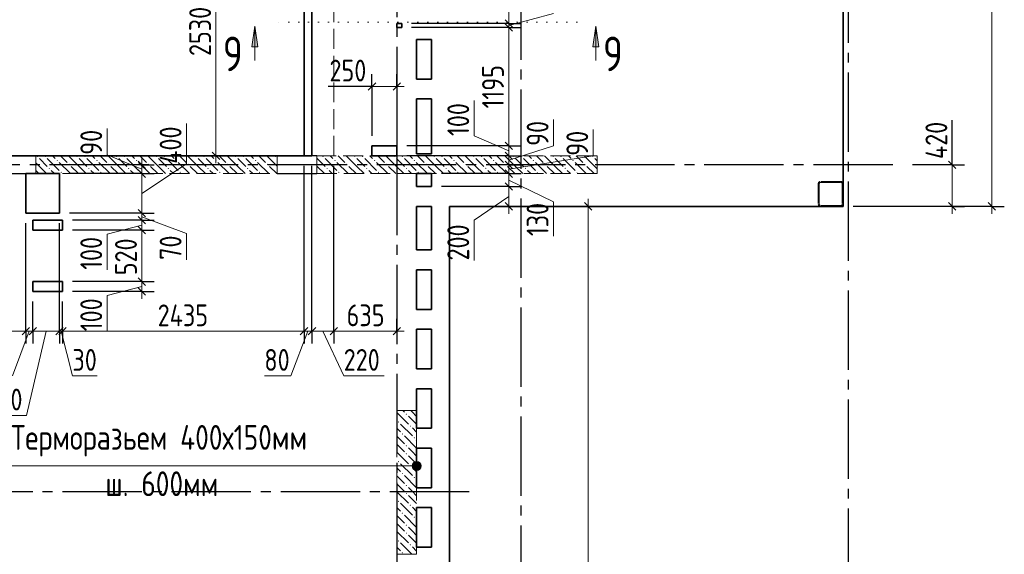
# Model space of a CAD drawing. Header units: millimetres. Extents: x 0 to 43617, y 0 to 59400.
# Tile 20 of 24: x 18022 to 27949, y 38398 to 43794. Entities that reach past the tile are written whole.
import ezdxf

# ---------------------------------------------------------------- set-up
doc = ezdxf.new("R2010")
doc.units = ezdxf.units.MM
for name, pattern in [('______2', [270, 200, -70]), ('______5', [1100, 800, -100, 100, -100]), ('______9', [100, 0, -100])]:
    doc.linetypes.add(name, pattern=pattern)
for name, color, linetype, lineweight in [('Standard', 7, 'Continuous', 25), ('ЖБ Балка Вышележаща', 7, 'Continuous', 25), ('ЖБ Пилон', 180, 'Continuous', 25), ('Макрос окна_ макрос двери', 7, 'Continuous', 18), ('Оси', 40, '______5', 18), ('Примечания', 7, 'Continuous', 25), ('Размерная выноска', 7, 'Continuous', 13), ('Сечения символ', 7, 'Continuous', 25)]:
    doc.layers.add(name, color=color, linetype=linetype, lineweight=lineweight)
for name, color, linetype, lineweight, true_color in [('ЖБ Балка Нижележащая', 7, '______2', 25, 0x8c8cff), ('ЖБ Перекрытие верхний уровень', 7, 'Continuous', 25, 0xe0e0ff), ('ЖБ Стена верхний уровень', 7, 'Continuous', 25, 0x006e00)]:
    doc.layers.add(name, color=color, linetype=linetype, lineweight=lineweight, true_color=true_color)
doc.styles.add('GOST 2.304-81', font='txt')
doc.styles.add('ISOCPEUR', font='txt')

msp = doc.modelspace()

# ---------------------------------------------------------------- hatches: boundary and pattern name
at = {"layer": 'ЖБ Пилон', "linetype": 'Continuous', "lineweight": 18, "transparency": 33554687}
for points in [[(21914.5, 39813.1), (21921, 39819.6), (21927.4, 39813.1), (21921, 39806.6)], [(21834.5, 39733.1), (21840.9, 39739.6), (21847.4, 39733.1), (21840.9, 39726.6)], [(21874.5, 39613.1), (21881, 39619.6), (21887.5, 39613.1), (21881, 39606.6)], [(21954.4, 39693.1), (21960.9, 39699.6), (21967.4, 39693.1), (21960.9, 39686.6)], [(21994.5, 39573.1), (22001, 39579.6), (22007.5, 39573.1), (22001, 39566.6)], [(21914.5, 39493.1), (21921, 39499.6), (21927.4, 39493.1), (21921, 39486.6)], [(21914.5, 39413.1), (21921, 39419.6), (21927.4, 39413.1), (21921, 39406.6)], [(21834.5, 39333.1), (21840.9, 39339.6), (21847.4, 39333.1), (21840.9, 39326.6)], [(21874.5, 39213.1), (21881, 39219.6), (21887.5, 39213.1), (21881, 39206.6)], [(21954.4, 39293.1), (21960.9, 39299.6), (21967.4, 39293.1), (21960.9, 39286.6)], [(21994.5, 39173.1), (22001, 39179.6), (22007.5, 39173.1), (22001, 39166.6)], [(21914.5, 39093.1), (21921, 39099.6), (21927.4, 39093.1), (21921, 39086.6)], [(21914.5, 39013.1), (21921, 39019.6), (21927.4, 39013.1), (21921, 39006.6)], [(21834.5, 38933.1), (21840.9, 38939.6), (21847.4, 38933.1), (21840.9, 38926.6)], [(21874.5, 38813.1), (21881, 38819.6), (21887.5, 38813.1), (21881, 38806.6)], [(21954.4, 38893.1), (21960.9, 38899.6), (21967.4, 38893.1), (21960.9, 38886.6)], [(21994.5, 38773.1), (22001, 38779.6), (22007.5, 38773.1), (22001, 38766.6)], [(21914.5, 38693.1), (21921, 38699.6), (21927.4, 38693.1), (21921, 38686.6)], [(21914.5, 38613.1), (21921, 38619.6), (21927.4, 38613.1), (21921, 38606.6)], [(21834.5, 38533.1), (21840.9, 38539.6), (21847.4, 38533.1), (21840.9, 38526.6)], [(21874.5, 38413.1), (21881, 38419.6), (21887.5, 38413.1), (21881, 38406.6)], [(21954.4, 38493.1), (21960.9, 38499.6), (21967.4, 38493.1), (21960.9, 38486.6)]]:
    msp.add_hatch(color=7, dxfattribs=at).paths.add_polyline_path(points, flags=16)
at = {"layer": 'ЖБ Стена верхний уровень', "linetype": 'Continuous', "lineweight": 18, "transparency": 33554687}
for points in [[(18194.5, 42413.1), (18201, 42419.6), (18207.5, 42413.1), (18201, 42406.6)], [(18274.5, 42413.1), (18281, 42419.6), (18287.5, 42413.1), (18281, 42406.6)], [(18594.5, 42413.1), (18601, 42419.6), (18607.5, 42413.1), (18601, 42406.6)], [(18674.5, 42413.1), (18681, 42419.6), (18687.5, 42413.1), (18681, 42406.6)], [(18994.5, 42413.1), (19001, 42419.6), (19007.5, 42413.1), (19001, 42406.6)], [(19074.5, 42413.1), (19081, 42419.6), (19087.5, 42413.1), (19081, 42406.6)], [(19394.5, 42413.1), (19401, 42419.6), (19407.5, 42413.1), (19401, 42406.6)], [(19474.5, 42413.1), (19481, 42419.6), (19487.5, 42413.1), (19481, 42406.6)], [(19794.5, 42413.1), (19801, 42419.6), (19807.5, 42413.1), (19801, 42406.6)], [(19874.5, 42413.1), (19881, 42419.6), (19887.5, 42413.1), (19881, 42406.6)], [(20194.5, 42413.1), (20201, 42419.6), (20207.5, 42413.1), (20201, 42406.6)], [(20274.5, 42413.1), (20281, 42419.6), (20287.5, 42413.1), (20281, 42406.6)], [(20594.5, 42413.1), (20601, 42419.6), (20607.5, 42413.1), (20601, 42406.6)], [(21074.5, 42413.1), (21081, 42419.6), (21087.5, 42413.1), (21081, 42406.6)], [(21394.5, 42413.1), (21401, 42419.6), (21407.5, 42413.1), (21401, 42406.6)], [(21474.5, 42413.1), (21481, 42419.6), (21487.5, 42413.1), (21481, 42406.6)], [(21794.5, 42413.1), (21801, 42419.6), (21807.5, 42413.1), (21801, 42406.6)], [(21874.5, 42413.1), (21881, 42419.6), (21887.5, 42413.1), (21881, 42406.6)], [(22194.5, 42413.1), (22201, 42419.6), (22207.5, 42413.1), (22201, 42406.6)], [(22274.5, 42413.1), (22281, 42419.6), (22287.5, 42413.1), (22281, 42406.6)], [(22594.5, 42413.1), (22601, 42419.6), (22607.5, 42413.1), (22601, 42406.6)], [(22674.5, 42413.1), (22681, 42419.6), (22687.5, 42413.1), (22681, 42406.6)], [(22994.5, 42413.1), (23001, 42419.6), (23007.5, 42413.1), (23001, 42406.6)], [(23074.5, 42413.1), (23081, 42419.6), (23087.5, 42413.1), (23081, 42406.6)], [(23394.5, 42413.1), (23401, 42419.6), (23407.5, 42413.1), (23401, 42406.6)], [(23474.5, 42413.1), (23481, 42419.6), (23487.5, 42413.1), (23481, 42406.6)], [(23794.5, 42413.1), (23801, 42419.6), (23807.5, 42413.1), (23801, 42406.6)], [(18314.5, 42293.1), (18321, 42299.6), (18327.5, 42293.1), (18321, 42286.6)], [(18394.5, 42373.1), (18401, 42379.6), (18407.5, 42373.1), (18401, 42366.6)], [(18514.5, 42333.1), (18521, 42339.6), (18527.5, 42333.1), (18521, 42326.6)], [(18714.5, 42293.1), (18721, 42299.6), (18727.4, 42293.1), (18721, 42286.6)], [(18794.5, 42373.1), (18801, 42379.6), (18807.5, 42373.1), (18801, 42366.6)], [(18914.5, 42333.1), (18921, 42339.6), (18927.4, 42333.1), (18921, 42326.6)], [(19114.5, 42293.1), (19121, 42299.6), (19127.4, 42293.1), (19121, 42286.6)], [(19194.5, 42373.1), (19201, 42379.6), (19207.5, 42373.1), (19201, 42366.6)], [(19314.5, 42333.1), (19321, 42339.6), (19327.4, 42333.1), (19321, 42326.6)], [(19514.5, 42293.1), (19521, 42299.6), (19527.4, 42293.1), (19521, 42286.6)], [(19594.5, 42373.1), (19601, 42379.6), (19607.5, 42373.1), (19601, 42366.6)], [(19714.5, 42333.1), (19721, 42339.6), (19727.4, 42333.1), (19721, 42326.6)], [(19914.5, 42293.1), (19921, 42299.6), (19927.4, 42293.1), (19921, 42286.6)], [(19994.5, 42373.1), (20001, 42379.6), (20007.5, 42373.1), (20001, 42366.6)], [(20114.5, 42333.1), (20121, 42339.6), (20127.4, 42333.1), (20121, 42326.6)], [(20314.5, 42293.1), (20321, 42299.6), (20327.4, 42293.1), (20321, 42286.6)], [(20394.5, 42373.1), (20401, 42379.6), (20407.5, 42373.1), (20401, 42366.6)], [(20514.5, 42333.1), (20521, 42339.6), (20527.4, 42333.1), (20521, 42326.6)], [(21114.5, 42293.1), (21121, 42299.6), (21127.4, 42293.1), (21121, 42286.6)], [(21194.5, 42373.1), (21201, 42379.6), (21207.5, 42373.1), (21201, 42366.6)], [(21314.5, 42333.1), (21321, 42339.6), (21327.4, 42333.1), (21321, 42326.6)], [(21514.5, 42293.1), (21521, 42299.6), (21527.4, 42293.1), (21521, 42286.6)], [(21594.5, 42373.1), (21601, 42379.6), (21607.5, 42373.1), (21601, 42366.6)], [(21714.5, 42333.1), (21721, 42339.6), (21727.4, 42333.1), (21721, 42326.6)], [(21914.5, 42293.1), (21921, 42299.6), (21927.4, 42293.1), (21921, 42286.6)], [(21994.5, 42373.1), (22001, 42379.6), (22007.5, 42373.1), (22001, 42366.6)], [(22114.5, 42333.1), (22121, 42339.6), (22127.4, 42333.1), (22121, 42326.6)], [(22314.5, 42293.1), (22321, 42299.6), (22327.4, 42293.1), (22321, 42286.6)], [(22394.5, 42373.1), (22401, 42379.6), (22407.5, 42373.1), (22401, 42366.6)], [(22514.5, 42333.1), (22521, 42339.6), (22527.4, 42333.1), (22521, 42326.6)], [(22714.5, 42293.1), (22721, 42299.6), (22727.4, 42293.1), (22721, 42286.6)], [(22794.5, 42373.1), (22801, 42379.6), (22807.5, 42373.1), (22801, 42366.6)], [(22914.5, 42333.1), (22921, 42339.6), (22927.4, 42333.1), (22921, 42326.6)], [(23114.5, 42293.1), (23121, 42299.6), (23127.4, 42293.1), (23121, 42286.6)], [(23194.5, 42373.1), (23201, 42379.6), (23207.5, 42373.1), (23201, 42366.6)], [(23314.5, 42333.1), (23321, 42339.6), (23327.4, 42333.1), (23321, 42326.6)], [(23514.5, 42293.1), (23521, 42299.6), (23527.4, 42293.1), (23521, 42286.6)], [(23594.5, 42373.1), (23601, 42379.6), (23607.5, 42373.1), (23601, 42366.6)], [(23714.5, 42333.1), (23721, 42339.6), (23727.4, 42333.1), (23721, 42326.6)], [(18434.5, 42253.1), (18440.9, 42259.6), (18447.4, 42253.1), (18440.9, 42246.6)], [(18834.5, 42253.1), (18840.9, 42259.6), (18847.4, 42253.1), (18840.9, 42246.6)], [(19234.5, 42253.1), (19240.9, 42259.6), (19247.4, 42253.1), (19240.9, 42246.6)], [(19634.5, 42253.1), (19640.9, 42259.6), (19647.4, 42253.1), (19640.9, 42246.6)], [(20034.5, 42253.1), (20040.9, 42259.6), (20047.4, 42253.1), (20040.9, 42246.6)], [(20434.5, 42253.1), (20440.9, 42259.6), (20447.4, 42253.1), (20440.9, 42246.6)], [(21234.5, 42253.1), (21240.9, 42259.6), (21247.4, 42253.1), (21240.9, 42246.6)], [(21634.5, 42253.1), (21640.9, 42259.6), (21647.4, 42253.1), (21640.9, 42246.6)], [(22034.5, 42253.1), (22040.9, 42259.6), (22047.4, 42253.1), (22040.9, 42246.6)], [(22434.5, 42253.1), (22440.9, 42259.6), (22447.4, 42253.1), (22440.9, 42246.6)], [(22834.5, 42253.1), (22840.9, 42259.6), (22847.4, 42253.1), (22840.9, 42246.6)], [(23234.5, 42253.1), (23240.9, 42259.6), (23247.4, 42253.1), (23240.9, 42246.6)], [(23634.5, 42253.1), (23640.9, 42259.6), (23647.4, 42253.1), (23640.9, 42246.6)], [(26074.5, 42053.1), (26081, 42059.6), (26084, 42056.6), (26084, 42049.7), (26081, 42046.6)]]:
    msp.add_hatch(color=7, dxfattribs=at).paths.add_polyline_path(points, flags=16)
at = {"layer": 'Примечания', "linetype": 'Continuous', "lineweight": 13, "transparency": 33554687}
for points in [[(21985.3, 39267.7), (21985.3, 39312.7), (21979, 39290.2)], [(21985.3, 39312.7), (22001.5, 39251.5), (22001.5, 39328.9)], [(21985.3, 39312.7), (21985.3, 39267.7), (22001.5, 39251.5)], [(22001.5, 39328.9), (22024, 39245.2), (22024, 39335.2)], [(22001.5, 39328.9), (22001.5, 39251.5), (22024, 39245.2)], [(22024, 39335.2), (22024, 39245.2), (22046.5, 39251.5)], [(22024, 39335.2), (22046.5, 39251.5), (22046.5, 39328.9)], [(22046.5, 39328.9), (22046.5, 39251.5), (22062.7, 39267.7)], [(22046.5, 39328.9), (22062.7, 39267.7), (22062.7, 39312.7)], [(22062.7, 39312.7), (22062.7, 39267.7), (22069, 39290.2)]]:
    msp.add_hatch(color=7, dxfattribs=at).paths.add_polyline_path(points)
at = {"layer": 'Сечения символ', "linetype": 'Continuous', "lineweight": 13, "transparency": 33554687}
for points in [[(20364.5, 43518.4), (20394.5, 43728.4), (20424.5, 43518.4)], [(23801.3, 43518.4), (23831.3, 43728.4), (23861.3, 43518.4)]]:
    msp.add_hatch(color=7, dxfattribs=at).paths.add_polyline_path(points, flags=16)

# ---------------------------------------------------------------- linework, layer by layer
at = {"layer": 'Standard', "color": 7, "linetype": 'Continuous', "lineweight": 13, "transparency": 33554687}
for p, q in [((27824, 50590), (27824, 41910)), ((20001.5, 44950), (20001.5, 42420)), ((22954, 43735), (23404, 43855)), ((22954, 43755), (22954, 43715)), ((22954, 43715), (22954, 42520)), ((21574, 43120), (21499, 43120)), ((21824, 43120), (21574, 43120)), ((21824, 43120), (21899, 43120)), ((22604, 42620), (22604, 42979.7)), ((23404, 42520), (23404, 42785.9)), ((18904, 42430), (18904, 42695.9)), ((19704, 42340), (19704, 42746.6)), ((23804, 42420), (23804, 42685.9)), ((22954, 42470), (22604, 42620)), ((22954, 42375), (23404, 42520)), ((22954, 42520), (22954, 42420)), ((19254, 42285), (18904, 42430)), ((19254, 42330), (19254, 42405)), ((20001.5, 42420), (20001.5, 42345)), ((22954, 42285), (23804, 42420)), ((22954, 42420), (22954, 42330)), ((27424, 42330), (27424, 42405)), ((19254, 42040), (19704, 42340)), ((22954, 42330), (22954, 42240)), ((19254, 42240), (19254, 41840)), ((22954, 42240), (22954, 42110)), ((22954, 42175), (23404, 41954.1)), ((22954, 42110), (22954, 41910)), ((22954, 42010), (22604, 41770.2)), ((22954, 41910), (22954, 41835)), ((23404, 41954.1), (23404, 41610)), ((23754, 41910), (23754, 41985)), ((27424, 41910), (27424, 41835)), ((27824, 41910), (27824, 41835)), ((19254, 41805), (19704, 41635.9)), ((19254, 41720), (18904, 41629.7)), ((19254, 41770), (19254, 41670)), ((22604, 41770.2), (22604, 41363.6)), ((18904, 41629.7), (18904, 41270)), ((19254, 41670), (19254, 41150)), ((19704, 41635.9), (19704, 41370)), ((19254, 41100), (18904, 41009.7)), ((19254, 41150), (19254, 41050)), ((18904, 41009.7), (18904, 40650)), ((19254, 41050), (19254, 40975)), ((18084, 40650), (16924, 40650)), ((18119, 40650), (17949.9, 40200)), ((18154, 40650), (18084, 40650)), ((18289, 40650), (18090.6, 39800)), ((18424, 40650), (18154, 40650)), ((18454, 40650), (18424, 40650)), ((18439, 40650), (18554, 40200)), ((20929, 40650), (20754.9, 40200)), ((21079, 40650), (21289, 40200)), ((21824, 40650), (21899, 40650)), ((18554, 40200), (18804.3, 40200)), ((20754.9, 40200), (20489, 40200)), ((21289, 40200), (21695.6, 40200)), ((18090.6, 39800), (17684, 39800))]:
    msp.add_line(p, q, dxfattribs=at)
at = {"layer": 'Standard', "color": 7, "linetype": 'Continuous', "lineweight": 25, "transparency": 33554687}
for p, q in [((22916.5, 43792.5), (22991.5, 43717.5)), ((22916.5, 43752.5), (22991.5, 43677.5)), ((21611.5, 43157.5), (21536.5, 43082.5)), ((21861.5, 43157.5), (21786.5, 43082.5)), ((22916.5, 42557.5), (22991.5, 42482.5)), ((19964, 42457.5), (20039, 42382.5)), ((22916.5, 42457.5), (22991.5, 42382.5)), ((19216.5, 42367.5), (19291.5, 42292.5)), ((22916.5, 42367.5), (22991.5, 42292.5)), ((27461.5, 42292.5), (27386.5, 42367.5)), ((19216.5, 42277.5), (19291.5, 42202.5)), ((22916.5, 42277.5), (22991.5, 42202.5)), ((22916.5, 42147.5), (22991.5, 42072.5)), ((22916.5, 41947.5), (22991.5, 41872.5)), ((23716.5, 41947.5), (23791.5, 41872.5)), ((27461.5, 41872.5), (27386.5, 41947.5)), ((27786.5, 41947.5), (27861.5, 41872.5)), ((19216.5, 41877.5), (19291.5, 41802.5)), ((19216.5, 41807.5), (19291.5, 41732.5)), ((19216.5, 41707.5), (19291.5, 41632.5)), ((19216.5, 41187.5), (19291.5, 41112.5)), ((19216.5, 41087.5), (19291.5, 41012.5)), ((18121.5, 40687.5), (18046.5, 40612.5)), ((18191.5, 40687.5), (18116.5, 40612.5)), ((18461.5, 40687.5), (18386.5, 40612.5)), ((18491.5, 40687.5), (18416.5, 40612.5)), ((20926.5, 40687.5), (20851.5, 40612.5)), ((21006.5, 40687.5), (20931.5, 40612.5)), ((21226.5, 40687.5), (21151.5, 40612.5)), ((21861.5, 40687.5), (21786.5, 40612.5))]:
    msp.add_line(p, q, dxfattribs=at)
at = {"layer": 'Standard', "color": 251, "linetype": 'Continuous', "lineweight": -3, "true_color": 0x656565, "transparency": 33554687}
for p, q in [((22954, 43755), (22829, 43755)), ((22954, 43715), (22829, 43715)), ((22954, 43755), (23079, 43755)), ((22954, 43715), (23079, 43715)), ((21574, 43120), (21574, 43245)), ((21824, 43120), (21824, 43245)), ((21574, 43120), (21574, 42995)), ((21574, 43120), (21574, 42620)), ((21824, 43120), (21824, 42995)), ((21824, 43120), (21824, 42620)), ((22954, 42520), (22829, 42520)), ((22954, 42520), (23079, 42520)), ((20001.5, 42420), (19876.5, 42420)), ((20001.5, 42420), (20126.5, 42420)), ((20001.5, 42420), (20001.5, 42420)), ((22954, 42420), (22829, 42420)), ((22954, 42420), (23079, 42420)), ((19254, 42330), (18970.2, 42330)), ((19254, 42330), (19129, 42330)), ((19254, 42330), (19379, 42330)), ((22954, 42330), (22829, 42330)), ((22954, 42330), (22951.1, 42330)), ((22954, 42330), (23079, 42330)), ((27424, 42330), (27024, 42330)), ((27424, 42330), (27299, 42330)), ((27424, 42330), (27549, 42330)), ((19254, 42240), (19129, 42240)), ((19254, 42240), (19379, 42240)), ((22954, 42240), (22829, 42240)), ((22954, 42240), (23079, 42240)), ((22954, 42110), (22829, 42110)), ((22954, 42110), (23079, 42110)), ((22954, 41910), (22829, 41910)), ((22954, 41910), (23079, 41910)), ((22954, 41910), (22954, 41910)), ((23754, 41910), (23629, 41910)), ((23754, 41910), (23879, 41910)), ((23754, 41910), (23754, 41910)), ((27824, 41910), (26424, 41910)), ((27424, 41910), (26424, 41910)), ((27424, 41910), (27299, 41910)), ((27424, 41910), (27549, 41910)), ((27824, 41910), (27699, 41910)), ((27824, 41910), (27949, 41910)), ((19254, 41840), (19129, 41840)), ((19254, 41840), (19379, 41840)), ((19254, 41770), (19129, 41770)), ((19254, 41770), (19379, 41770)), ((19254, 41670), (19129, 41670)), ((19254, 41670), (19379, 41670)), ((19254, 41150), (19129, 41150)), ((19254, 41150), (19379, 41150)), ((19254, 41050), (19129, 41050)), ((19254, 41050), (19379, 41050)), ((18084, 40650), (18084, 40775)), ((18154, 40650), (18154, 40775)), ((18424, 40650), (18424, 40775)), ((18454, 40650), (18454, 40775)), ((20889, 40650), (20889, 40775)), ((20969, 40650), (20969, 40775)), ((21189, 40650), (21189, 40775)), ((21824, 40650), (21824, 40775)), ((18084, 40650), (18084, 40525)), ((18154, 40650), (18154, 40525)), ((18424, 40650), (18424, 40525)), ((18454, 40650), (18454, 40525)), ((20889, 40650), (20889, 40525)), ((20969, 40650), (20969, 40525)), ((21189, 40650), (21189, 40525)), ((21824, 40650), (21824, 40525)), ((21824, 40650), (21824, 40650))]:
    msp.add_line(p, q, dxfattribs=at)
at = {"layer": 'Standard', "color": 7, "linetype": 'Continuous', "lineweight": 13, "transparency": 33554687}
for points in [[(22954, 45130), (22954, 45100.1), (22954, 45100.1), (22954, 43755)], [(19254, 42330), (19254, 42276.2), (19254, 42276.2), (19254, 42240)], [(27424, 41910), (27424, 42323.1), (27424, 42323.1), (27424, 42330)], [(23754, 41910), (23754, 36961.5), (23754, 36961.5), (23754, 32653)], [(19254, 41840), (19254, 41804.6), (19254, 41804.6), (19254, 41770)], [(20889, 40650), (20836.7, 40650), (20836.7, 40650), (20734.4, 40650), (20734.4, 40650), (18454, 40650)], [(20969, 40650), (20961.4, 40650), (20961.4, 40650), (20893.9, 40650), (20893.9, 40650), (20889, 40650)], [(21189, 40650), (21137, 40650), (21137, 40650), (21042.1, 40650), (21042.1, 40650), (20969.3, 40650), (20969.3, 40650), (20969, 40650)], [(21824, 40650), (21206.3, 40650), (21206.3, 40650), (21189, 40650)]]:
    msp.add_lwpolyline(points, dxfattribs=at)
at = {"layer": 'Standard', "color": 251, "linetype": 'Continuous', "lineweight": -3, "true_color": 0x656565, "transparency": 33554687}
for points in [[(22954, 43755), (22937, 43755), (22937, 43755), (22789.6, 43755), (22789.6, 43755), (22726.5, 43755), (22726.5, 43755), (21974, 43755)], [(22954, 43715), (22937, 43715), (22937, 43715), (22786.3, 43715), (22786.3, 43715), (22721.7, 43715), (22721.7, 43715), (21974, 43715)], [(22954, 42520), (22686.4, 42520), (22686.4, 42520), (21924, 42520)], [(22954, 42420), (22678, 42420), (22678, 42420), (21924, 42420)], [(20889, 40650), (20889, 40667), (20889, 40667), (20889, 40667), (20889, 40667), (20889, 42320)], [(20969, 40650), (20969, 40667), (20969, 40667), (20969, 40667), (20969, 40667), (20969, 42320)], [(21189, 40650), (21189, 40651.2), (21189, 40651.2), (21189, 40651.7), (21189, 40651.7), (21189, 40655), (21189, 40655), (21189, 40656.8), (21189, 40656.8), (21189, 40659), (21189, 40659), (21189, 40667), (21189, 40667), (21189, 40667), (21189, 40667), (21189, 42320)], [(19254, 42240), (19005.5, 42240), (19005.5, 42240), (18932.2, 42240), (18932.2, 42240), (18887, 42240), (18887, 42240), (18887, 42240), (18887, 42240), (18524, 42240)], [(22954, 42240), (22663, 42240), (22663, 42240), (22274, 42240)], [(22954, 42110), (22652.1, 42110), (22652.1, 42110), (22274, 42110)], [(19254, 41840), (19047.4, 41840), (19047.4, 41840), (18887, 41840), (18887, 41840), (18887, 41840), (18887, 41840), (18524, 41840)], [(18084, 40650), (18084, 40667), (18084, 40667), (18084, 41740)], [(18424, 40650), (18424, 40667), (18424, 40667), (18424, 41740)], [(19254, 41770), (19067.5, 41770), (19067.5, 41770), (18887, 41770), (18887, 41770), (18887, 41770), (18887, 41770), (18554, 41770)], [(19254, 41670), (19096.3, 41670), (19096.3, 41670), (18887, 41670), (18887, 41670), (18887, 41670), (18887, 41670), (18554, 41670)], [(19254, 41150), (18887, 41150), (18887, 41150), (18554, 41150)], [(19254, 41050), (18887, 41050), (18887, 41050), (18554, 41050)], [(18154, 40650), (18154, 40667), (18154, 40667), (18154, 40950)], [(18454, 40650), (18454, 40667), (18454, 40667), (18454, 40950)]]:
    msp.add_lwpolyline(points, dxfattribs=at)
at = {"layer": 'ЖБ Балка Вышележаща', "color": 7, "linetype": 'Continuous', "lineweight": 35, "transparency": 33554687}
for p, q in [((20889, 44950), (20889, 42420)), ((20889, 42420), (20969, 42420))]:
    msp.add_line(p, q, dxfattribs=at)
at = {"layer": 'ЖБ Балка Нижележащая', "color": 251, "linetype": '______2', "lineweight": 18, "true_color": 0x656565, "transparency": 33554687}
for p, q in [((20969, 44950), (20969, 42420)), ((21189, 42420), (21189, 44950)), ((20969, 42420), (21189, 42420))]:
    msp.add_line(p, q, dxfattribs=at)
at = {"layer": 'ЖБ Перекрытие верхний уровень', "color": 7, "linetype": 'Continuous', "lineweight": 35, "transparency": 33554687}
for p, q in [((26324, 41910), (26324, 50590)), ((20969, 42420), (20969, 44950)), ((21874, 43755), (21824, 43755)), ((21824, 43755), (21824, 43715)), ((21824, 43715), (21874, 43715)), ((21874, 43715), (21874, 43755)), ((22024, 43195), (22024, 43595)), ((22024, 43595), (22174, 43595)), ((22174, 43595), (22174, 43195)), ((22174, 43195), (22024, 43195)), ((22024, 42440), (22024, 42995)), ((22024, 42995), (22174, 42995)), ((22174, 42995), (22174, 42440)), ((21824, 42520), (21574, 42520)), ((21574, 42520), (21574, 42420)), ((21824, 42420), (21824, 42520)), ((16924, 42420), (20969, 42420)), ((21574, 42420), (21824, 42420)), ((22174, 42440), (22024, 42440)), ((18424, 42240), (18084, 42240)), ((18084, 42240), (18084, 41840)), ((18424, 41840), (18424, 42240)), ((22024, 42110), (22024, 42240)), ((22024, 42240), (22174, 42240)), ((22174, 42240), (22174, 42110)), ((22174, 42110), (22024, 42110)), ((22024, 41910), (22174, 41910)), ((22024, 41470), (22024, 41910)), ((22174, 41910), (22174, 41470)), ((22354, 32653), (22354, 41910)), ((22354, 41910), (26324, 41910)), ((18084, 41840), (18424, 41840)), ((18454, 41770), (18154, 41770)), ((18154, 41770), (18154, 41670)), ((18454, 41670), (18454, 41770)), ((18154, 41670), (18454, 41670)), ((22174, 41470), (22024, 41470)), ((22024, 40870), (22024, 41270)), ((22024, 41270), (22174, 41270)), ((22174, 41270), (22174, 40870)), ((18454, 41150), (18154, 41150)), ((18154, 41150), (18154, 41050)), ((18454, 41050), (18454, 41150)), ((18154, 41050), (18454, 41050)), ((22174, 40870), (22024, 40870)), ((22024, 40270), (22024, 40670)), ((22024, 40670), (22174, 40670)), ((22174, 40670), (22174, 40270)), ((22174, 40270), (22024, 40270)), ((22024, 39670), (22024, 40070)), ((22024, 40070), (22174, 40070)), ((22174, 40070), (22174, 39670)), ((22174, 39670), (22024, 39670)), ((22024, 39470), (22174, 39470)), ((22024, 39070), (22024, 39470)), ((22174, 39470), (22174, 39070)), ((22174, 39070), (22024, 39070)), ((22024, 38470), (22024, 38870)), ((22024, 38870), (22174, 38870)), ((22174, 38870), (22174, 38470)), ((22174, 38470), (22024, 38470))]:
    msp.add_line(p, q, dxfattribs=at)
at = {"layer": 'ЖБ Пилон', "color": 253, "linetype": '______2', "lineweight": 13, "true_color": 0xa0a0a0, "transparency": 33554687}
for p, q in [((21824, 39849.8), (21824, 38399.8)), ((22024, 39849.8), (21824, 39849.8)), ((22024, 38399.8), (22024, 39849.8)), ((21824, 38399.8), (22024, 38399.8))]:
    msp.add_line(p, q, dxfattribs=at)
at = {"layer": 'ЖБ Пилон', "color": 9, "linetype": 'Continuous', "lineweight": 18, "true_color": 0xc7c7c7, "transparency": 33554687}
for p, q in [((21824, 39830.1), (21940.9, 39713.1)), ((21884.3, 39849.8), (21901, 39833.1)), ((21981, 39833.1), (21964.3, 39849.8)), ((22021, 39793.1), (21981, 39833.1)), ((21860.9, 39713.1), (21981, 39593.1)), ((21940.9, 39793.1), (22024, 39710.1)), ((21860.9, 39633.1), (21824, 39670.1)), ((21981, 39673.1), (22024, 39630.1)), ((21824, 39590.1), (21901, 39513.1)), ((21824, 39510.1), (21901, 39433.1)), ((21901, 39593.1), (22021, 39473.1)), ((22024, 39550.1), (22021, 39553.1)), ((21824, 39430.1), (21940.9, 39313.1)), ((21981, 39433.1), (21940.9, 39473.1)), ((22021, 39393.1), (21981, 39433.1)), ((21860.9, 39313.1), (21981, 39193.1)), ((21940.9, 39393.1), (22024, 39310.1)), ((21860.9, 39233.1), (21824, 39270.1)), ((21981, 39273.1), (22024, 39230.1)), ((21824, 39190.1), (21901, 39113.1)), ((21901, 39193.1), (22021, 39073.1)), ((22024, 39150.1), (22021, 39153.1)), ((21824, 39110.1), (21901, 39033.1)), ((21824, 39030.1), (21940.9, 38913.1)), ((21981, 39033.1), (21940.9, 39073.1)), ((22021, 38993.1), (21981, 39033.1)), ((21860.9, 38913.1), (21981, 38793.1)), ((21940.9, 38993.1), (22024, 38910.1)), ((21860.9, 38833.1), (21824, 38870.1)), ((21981, 38873.1), (22024, 38830.1)), ((21824, 38790.1), (21901, 38713.1)), ((21901, 38793.1), (22021, 38673.1)), ((22024, 38750.1), (22021, 38753.1)), ((21824, 38710.1), (21901, 38633.1)), ((21824, 38630.1), (21940.9, 38513.1)), ((21981, 38633.1), (21940.9, 38673.1)), ((22021, 38593.1), (21981, 38633.1)), ((21940.9, 38593.1), (22024, 38510.1)), ((21860.9, 38433.1), (21824, 38470.1)), ((21860.9, 38513.1), (21974.3, 38399.8)), ((21981, 38473.1), (22024, 38430.1))]:
    msp.add_line(p, q, dxfattribs=at)
at = {"layer": 'ЖБ Стена верхний уровень', "color": 251, "linetype": '______2', "lineweight": 13, "true_color": 0x656565, "transparency": 33554687}
for p, q in [((18184, 42240), (18184, 42420)), ((20619, 42420), (18184, 42420)), ((20619, 42420), (20619, 42240)), ((21019, 42240), (21019, 42420)), ((22024, 42420), (21019, 42420)), ((23844, 42420), (22024, 42420)), ((23844, 42240), (23844, 42420)), ((18184, 42240), (20619, 42240)), ((21019, 42240), (22024, 42240)), ((22024, 42240), (23844, 42240)), ((26074.3, 42143.5), (26074, 42140)), ((26074, 42140), (26074, 41930)), ((26075.2, 42146.8), (26074.3, 42143.5)), ((26076.7, 42150), (26075.2, 42146.8)), ((26078.7, 42152.9), (26076.7, 42150)), ((26081.1, 42155.3), (26078.7, 42152.9)), ((26084, 42157.3), (26081.1, 42155.3)), ((26087.2, 42158.8), (26084, 42157.3)), ((26084, 42140), (26084.1, 42141.7)), ((26084, 41930), (26084, 42140)), ((26084.1, 42141.7), (26084.6, 42143.4)), ((26084.6, 42143.4), (26085.3, 42145)), ((26085.3, 42145), (26086.3, 42146.4)), ((26086.3, 42146.4), (26087.6, 42147.7)), ((26090.5, 42159.7), (26087.2, 42158.8)), ((26087.6, 42147.7), (26089, 42148.7)), ((26089, 42148.7), (26090.6, 42149.4)), ((26094, 42160), (26090.5, 42159.7)), ((26090.6, 42149.4), (26092.3, 42149.8)), ((26092.3, 42149.8), (26094, 42150)), ((26304, 42160), (26094, 42160)), ((26094, 42150), (26304, 42150)), ((26307.5, 42159.7), (26304, 42160)), ((26304, 42150), (26305.7, 42149.8)), ((26305.7, 42149.8), (26307.4, 42149.4)), ((26307.4, 42149.4), (26309, 42148.7)), ((26310.8, 42158.8), (26307.5, 42159.7)), ((26309, 42148.7), (26310.4, 42147.7)), ((26310.4, 42147.7), (26311.7, 42146.4)), ((26314, 42157.3), (26310.8, 42158.8)), ((26311.7, 42146.4), (26312.7, 42145)), ((26312.7, 42145), (26313.4, 42143.4)), ((26313.4, 42143.4), (26313.8, 42141.7)), ((26313.8, 42141.7), (26314, 42140)), ((26316.9, 42155.3), (26314, 42157.3)), ((26314, 42140), (26314, 41930)), ((26319.3, 42152.9), (26316.9, 42155.3)), ((26321.3, 42150), (26319.3, 42152.9)), ((26322.8, 42146.8), (26321.3, 42150)), ((26323.7, 42143.5), (26322.8, 42146.8)), ((26324, 42140), (26323.7, 42143.5)), ((26324, 41930), (26324, 42140)), ((26074, 41930), (26074.3, 41926.5)), ((26074.3, 41926.5), (26075.2, 41923.2)), ((26075.2, 41923.2), (26076.7, 41920)), ((26076.7, 41920), (26078.7, 41917.1)), ((26078.7, 41917.1), (26081.1, 41914.7)), ((26081.1, 41914.7), (26084, 41912.7)), ((26084.1, 41928.3), (26084, 41930)), ((26084, 41912.7), (26087.2, 41911.2)), ((26084.6, 41926.6), (26084.1, 41928.3)), ((26085.3, 41925), (26084.6, 41926.6)), ((26086.3, 41923.6), (26085.3, 41925)), ((26087.6, 41922.3), (26086.3, 41923.6)), ((26087.2, 41911.2), (26090.5, 41910.3)), ((26089, 41921.3), (26087.6, 41922.3)), ((26090.6, 41920.6), (26089, 41921.3)), ((26090.5, 41910.3), (26094, 41910)), ((26092.3, 41920.1), (26090.6, 41920.6)), ((26094, 41920), (26092.3, 41920.1)), ((26304, 41920), (26094, 41920)), ((26094, 41910), (26304, 41910)), ((26305.7, 41920.1), (26304, 41920)), ((26304, 41910), (26307.5, 41910.3)), ((26307.4, 41920.6), (26305.7, 41920.1)), ((26309, 41921.3), (26307.4, 41920.6)), ((26307.5, 41910.3), (26310.8, 41911.2)), ((26310.4, 41922.3), (26309, 41921.3)), ((26311.7, 41923.6), (26310.4, 41922.3)), ((26310.8, 41911.2), (26314, 41912.7)), ((26312.7, 41925), (26311.7, 41923.6)), ((26313.4, 41926.6), (26312.7, 41925)), ((26313.8, 41928.3), (26313.4, 41926.6)), ((26314, 41930), (26313.8, 41928.3)), ((26314, 41912.7), (26316.9, 41914.7)), ((26316.9, 41914.7), (26319.3, 41917.1)), ((26319.3, 41917.1), (26321.3, 41920)), ((26321.3, 41920), (26322.8, 41923.2)), ((26322.8, 41923.2), (26323.7, 41926.5)), ((26323.7, 41926.5), (26324, 41930))]:
    msp.add_line(p, q, dxfattribs=at)
at = {"layer": 'ЖБ Стена верхний уровень', "color": 9, "linetype": 'Continuous', "lineweight": 18, "true_color": 0xc7c7c7, "transparency": 33554687}
for p, q in [((18221, 42393.1), (18301, 42313.1)), ((18301, 42393.1), (18421, 42273.1)), ((18621, 42393.1), (18701, 42313.1)), ((18701, 42393.1), (18821, 42273.1)), ((19021, 42393.1), (19101, 42313.1)), ((19101, 42393.1), (19221, 42273.1)), ((19421, 42393.1), (19501, 42313.1)), ((19501, 42393.1), (19621, 42273.1)), ((19821, 42393.1), (19901, 42313.1)), ((19901, 42393.1), (20021, 42273.1)), ((20221, 42393.1), (20301, 42313.1)), ((20301, 42393.1), (20421, 42273.1)), ((21021, 42393.1), (21101, 42313.1)), ((21101, 42393.1), (21221, 42273.1)), ((21421, 42393.1), (21501, 42313.1)), ((21501, 42393.1), (21621, 42273.1)), ((21821, 42393.1), (21901, 42313.1)), ((21901, 42393.1), (22021, 42273.1)), ((22034.1, 42420), (22101, 42353.1)), ((22221, 42313.1), (22114.1, 42420)), ((22221, 42393.1), (22301, 42313.1)), ((22301, 42393.1), (22421, 42273.1)), ((22354.1, 42420), (22381, 42393.1)), ((22434.1, 42420), (22501, 42353.1)), ((22621, 42313.1), (22514.1, 42420)), ((22621, 42393.1), (22701, 42313.1)), ((22701, 42393.1), (22821, 42273.1)), ((22754.1, 42420), (22781, 42393.1)), ((22834.1, 42420), (22901, 42353.1)), ((23021, 42313.1), (22914.1, 42420)), ((23021, 42393.1), (23101, 42313.1)), ((23101, 42393.1), (23221, 42273.1)), ((23154.1, 42420), (23181, 42393.1)), ((23234.1, 42420), (23301, 42353.1)), ((23421, 42313.1), (23314.1, 42420)), ((23421, 42393.1), (23501, 42313.1)), ((23501, 42393.1), (23621, 42273.1)), ((23554.1, 42420), (23581, 42393.1)), ((23634.1, 42420), (23701, 42353.1)), ((23821, 42313.1), (23714.1, 42420)), ((23821, 42393.1), (23844, 42370.1)), ((18221, 42313.1), (18184, 42350.1)), ((18221, 42313.1), (18294.1, 42240)), ((18534.1, 42240), (18421, 42353.1)), ((18540.9, 42313.1), (18614.1, 42240)), ((18621, 42313.1), (18694.1, 42240)), ((18934.1, 42240), (18821, 42353.1)), ((18940.9, 42313.1), (19014.1, 42240)), ((19021, 42313.1), (19094.1, 42240)), ((19334.1, 42240), (19221, 42353.1)), ((19340.9, 42313.1), (19414.1, 42240)), ((19421, 42313.1), (19494.1, 42240)), ((19734.1, 42240), (19621, 42353.1)), ((19740.9, 42313.1), (19814.1, 42240)), ((19821, 42313.1), (19894.1, 42240)), ((20134.1, 42240), (20021, 42353.1)), ((20140.9, 42313.1), (20214.1, 42240)), ((20221, 42313.1), (20294.1, 42240)), ((20534.1, 42240), (20421, 42353.1)), ((20540.9, 42313.1), (20614.1, 42240)), ((21021, 42313.1), (21019, 42315.1)), ((21021, 42313.1), (21094.1, 42240)), ((21334.1, 42240), (21221, 42353.1)), ((21340.9, 42313.1), (21414.1, 42240)), ((21421, 42313.1), (21494.1, 42240)), ((21734.1, 42240), (21621, 42353.1)), ((21740.9, 42313.1), (21814.1, 42240)), ((21821, 42313.1), (21894.1, 42240)), ((22024, 42350.1), (22021, 42353.1)), ((22134.1, 42240), (22024, 42350.1)), ((22140.9, 42313.1), (22214.1, 42240)), ((22221, 42313.1), (22294.1, 42240)), ((22534.1, 42240), (22421, 42353.1)), ((22540.9, 42313.1), (22614.1, 42240)), ((22621, 42313.1), (22694.1, 42240)), ((22934.1, 42240), (22821, 42353.1)), ((22940.9, 42313.1), (23014.1, 42240)), ((23021, 42313.1), (23094.1, 42240)), ((23334.1, 42240), (23221, 42353.1)), ((23340.9, 42313.1), (23414.1, 42240)), ((23421, 42313.1), (23494.1, 42240)), ((23734.1, 42240), (23621, 42353.1)), ((23740.9, 42313.1), (23814.1, 42240)), ((23821, 42313.1), (23844, 42290.1)), ((18184, 42270.1), (18214.1, 42240)), ((18374.1, 42240), (18340.9, 42273.1)), ((18774.1, 42240), (18740.9, 42273.1)), ((19174.1, 42240), (19140.9, 42273.1)), ((19574.1, 42240), (19540.9, 42273.1)), ((19974.1, 42240), (19940.9, 42273.1)), ((20374.1, 42240), (20340.9, 42273.1)), ((21174.1, 42240), (21140.9, 42273.1)), ((21574.1, 42240), (21540.9, 42273.1)), ((21974.1, 42240), (21940.9, 42273.1)), ((22374.1, 42240), (22340.9, 42273.1)), ((22774.1, 42240), (22740.9, 42273.1)), ((23174.1, 42240), (23140.9, 42273.1)), ((23574.1, 42240), (23540.9, 42273.1)), ((26074, 42140.1), (26084, 42130.1)), ((26134.1, 42160), (26140.9, 42153.1)), ((26214.1, 42160), (26221, 42153.1)), ((26294.1, 42160), (26304.1, 42150)), ((26314, 42140.1), (26324, 42130.1)), ((26314, 42060.1), (26324, 42050.1)), ((26074, 41980.1), (26084, 41970.1)), ((26140.9, 41913.1), (26144.1, 41910)), ((26221, 41913.1), (26214.1, 41920)), ((26221, 41913.1), (26224.1, 41910)), ((26294.1, 41920), (26301, 41913.1)), ((26314, 41980.1), (26324, 41970.1))]:
    msp.add_line(p, q, dxfattribs=at)
for points in [[(18354.1, 42420), (18354.1, 42420), (18354.1, 42420), (18354.1, 42420), (18381, 42393.1)], [(18434.1, 42420), (18434.1, 42420), (18434.1, 42420), (18434.1, 42420), (18501, 42353.1)], [(18621, 42313.1), (18514.1, 42420), (18514.1, 42420), (18514.1, 42420), (18514.1, 42420)], [(18754.1, 42420), (18754.1, 42420), (18754.1, 42420), (18754.1, 42420), (18781, 42393.1)], [(18834.1, 42420), (18834.1, 42420), (18834.1, 42420), (18834.1, 42420), (18901, 42353.1)], [(19021, 42313.1), (18914.1, 42420), (18914.1, 42420), (18914.1, 42420), (18914.1, 42420)], [(19154.1, 42420), (19154.1, 42420), (19154.1, 42420), (19154.1, 42420), (19181, 42393.1)], [(19234.1, 42420), (19234.1, 42420), (19234.1, 42420), (19234.1, 42420), (19301, 42353.1)], [(19421, 42313.1), (19314.1, 42420), (19314.1, 42420), (19314.1, 42420), (19314.1, 42420)], [(19554.1, 42420), (19554.1, 42420), (19554.1, 42420), (19554.1, 42420), (19581, 42393.1)], [(19634.1, 42420), (19634.1, 42420), (19634.1, 42420), (19634.1, 42420), (19701, 42353.1)], [(19821, 42313.1), (19714.1, 42420), (19714.1, 42420), (19714.1, 42420), (19714.1, 42420)], [(19954.1, 42420), (19954.1, 42420), (19954.1, 42420), (19954.1, 42420), (19981, 42393.1)], [(20034.1, 42420), (20034.1, 42420), (20034.1, 42420), (20034.1, 42420), (20101, 42353.1)], [(20221, 42313.1), (20114.1, 42420), (20114.1, 42420), (20114.1, 42420), (20114.1, 42420)], [(20354.1, 42420), (20354.1, 42420), (20354.1, 42420), (20354.1, 42420), (20381, 42393.1)], [(20434.1, 42420), (20434.1, 42420), (20434.1, 42420), (20434.1, 42420), (20501, 42353.1)], [(20619, 42315.1), (20514.1, 42420), (20514.1, 42420), (20514.1, 42420), (20514.1, 42420)], [(21154.1, 42420), (21154.1, 42420), (21181, 42393.1)], [(21234.1, 42420), (21234.1, 42420), (21301, 42353.1)], [(21421, 42313.1), (21314.1, 42420), (21314.1, 42420)], [(21554.1, 42420), (21554.1, 42420), (21581, 42393.1)], [(21634.1, 42420), (21634.1, 42420), (21701, 42353.1)], [(21821, 42313.1), (21714.1, 42420), (21714.1, 42420)], [(21954.1, 42420), (21954.1, 42420), (21981, 42393.1)]]:
    msp.add_lwpolyline(points, dxfattribs=at)
at = {"layer": 'Макрос окна_ макрос двери', "color": 7, "linetype": 'Continuous', "lineweight": -3, "transparency": 33554687}
for p, q in [((18184, 42420), (17784, 42420)), ((21019, 42420), (20619, 42420)), ((17784, 42240), (18184, 42240)), ((20619, 42240), (21019, 42240))]:
    msp.add_line(p, q, dxfattribs=at)
at = {"layer": 'Оси', "color": 8, "linetype": '______5', "lineweight": -3, "transparency": 33554687}
for p, q in [((21824, 57820), (21824, 7100)), ((26374, 50960), (26374, 7100)), ((23074, 50790), (23074, 7100)), ((26824, 42330), (4600, 42330)), ((22554, 39030), (4600, 39030))]:
    msp.add_line(p, q, dxfattribs=at)
at = {"layer": 'Примечания', "color": 7, "linetype": 'Continuous', "lineweight": 13, "transparency": 33554687}
for p, q in [((22024, 39335.2), (22024, 39335.2)), ((17936.3, 39290.2), (22024, 39290.2)), ((21979, 39290.2), (21979, 39290.2)), ((22024, 39245.2), (22024, 39245.2)), ((22069, 39290.2), (22069, 39290.2))]:
    msp.add_line(p, q, dxfattribs=at)
msp.add_circle((22024, 39290.2), 45, dxfattribs=at)
at = {"layer": 'Размерная выноска', "color": 7, "linetype": 'Continuous', "lineweight": 25, "transparency": 33554687}
for p, q in [((21574, 43120), (21134, 43120)), ((27424, 42330), (27424, 42780))]:
    msp.add_line(p, q, dxfattribs=at)
at = {"layer": 'Размерная выноска', "color": 7, "linetype": 'Continuous', "lineweight": 35, "transparency": 33554687}
msp.add_lwpolyline([(16924, 42420), (20969, 42420), (20969, 44950), (20864, 44950), (20864, 46880), (16424, 46880), (16424, 45130), (16924, 45130), (16924, 42420)], dxfattribs=at)
at = {"layer": 'Сечения символ', "color": 7, "linetype": 'Continuous', "lineweight": 13, "transparency": 33554687}
for p, q in [((20364.5, 43518.4), (20394.5, 43728.4)), ((20394.5, 43728.4), (20394.5, 43380.8)), ((20394.5, 43728.4), (20394.5, 43728.4)), ((20394.5, 43728.4), (20394.5, 43728.4)), ((20394.5, 43728.4), (20394.5, 43728.4)), ((20394.5, 43728.4), (20424.5, 43518.4)), ((23801.3, 43518.4), (23831.3, 43728.4)), ((23831.3, 43728.4), (23831.3, 43380.8)), ((23831.3, 43728.4), (23831.3, 43728.4)), ((23831.3, 43728.4), (23831.3, 43728.4)), ((23831.3, 43728.4), (23831.3, 43728.4)), ((23831.3, 43728.4), (23861.3, 43518.4)), ((20424.5, 43518.4), (20364.5, 43518.4)), ((20394.5, 43518.4), (20394.5, 43503.4)), ((23861.3, 43518.4), (23801.3, 43518.4)), ((23831.3, 43518.4), (23831.3, 43503.4))]:
    msp.add_line(p, q, dxfattribs=at)
at = {"layer": 'Сечения символ', "color": 7, "linetype": '______9', "lineweight": 13, "transparency": 33554687}
msp.add_line((23638, 43770.2), (20617.5, 43770.2), dxfattribs=at)

# ---------------------------------------------------------------- texts
at = {"layer": 'Standard', "color": 7, "linetype": 'Continuous', "lineweight": 25, "transparency": 33554687, "char_height": 220, "attachment_point": 7, "rotation": 90, "style": 'GOST 2.304-81'}
for s, insert, width in [('2530', (19951.5, 43427), 641.476), ('1195', (22904, 42898.6), 563.278), ('100', (22554, 42620), 485.085), ('400', (19654, 42340), 531.967), ('90', (23354, 42520), 391.311), ('420', (27374, 42387.5), 531.96), ('90', (18854, 42430), 391.311), ('90', (23754, 42420), 391.311), ('130', (23354, 41610), 469.503), ('200', (22554, 41363.6), 531.96), ('100', (18854, 41270), 485.079), ('520', (19204, 41214.5), 516.384), ('70', (19654, 41370), 391.311), ('100', (18854, 40650), 485.079)]:
    msp.add_mtext(s, dxfattribs=dict(at, insert=insert, width=width))
at = {"layer": 'Standard', "color": 7, "linetype": 'Continuous', "lineweight": 25, "transparency": 33554687, "char_height": 220, "attachment_point": 7, "style": 'GOST 2.304-81'}
for s, insert, width in [('250', (21145.5, 43170), 516.39), ('2435', (19413.5, 40700), 641.482), ('635', (21318.9, 40700), 500.814), ('30', (18554, 40250), 375.735), ('80', (20489, 40250), 391.317), ('220', (21289, 40250), 531.973), ('270', (17684, 39850), 531.973)]:
    msp.add_mtext(s, dxfattribs=dict(at, insert=insert, width=width))
at = {"layer": 'Примечания', "color": 7, "linetype": 'Continuous', "lineweight": 25, "transparency": 33554687, "char_height": 250, "attachment_point": 7, "style": 'GOST 2.304-81'}
for s, insert, width in [('Терморазьем\\~400х150мм', (17936.3, 39385.2), 3189.081), ('ш.\\~600мм', (18886.3, 38985.2), 1279.437)]:
    msp.add_mtext(s, dxfattribs=dict(at, insert=insert, width=width))
at = {"layer": 'Сечения символ', "color": 7, "linetype": 'Continuous', "lineweight": 35, "transparency": 33554687, "char_height": 350, "attachment_point": 7, "style": 'ISOCPEUR'}
for insert, width in [((20070.8, 43273.4), 380.819), ((23902.7, 43273.4), 380.809)]:
    msp.add_mtext('\\W0.78;9', dxfattribs=dict(at, insert=insert, width=width))

doc.saveas('drawing.dxf')
